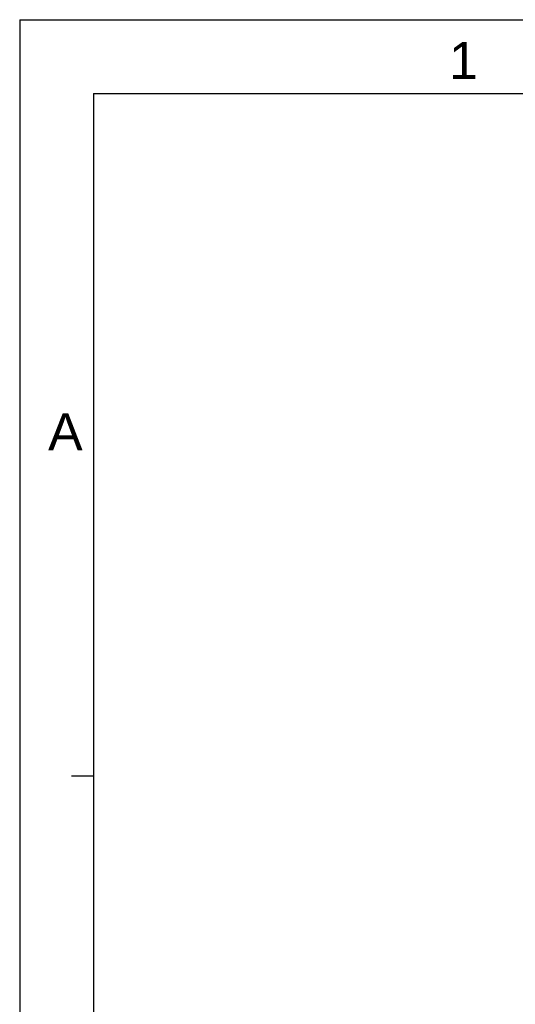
# Model space of a CAD drawing. Extents: x -84 to 546, y -98 to 348.
# Tile 3 of 17: x -84 to 17, y 148 to 348. Entities that reach past the tile are written whole.
import ezdxf
from ezdxf.enums import TextEntityAlignment as Align

# ---------------------------------------------------------------- set-up
doc = ezdxf.new("R2010")
doc.units = 0
doc.header["$LTSCALE"] = 23.1
doc.header["$MEASUREMENT"] = 0
doc.layers.add('DRAWING FRAME', color=1, linetype='CONTINUOUS')
doc.styles.add('ARIAL', font='ARIAL.TTF')

msp = doc.modelspace()

# ---------------------------------------------------------------- linework, layer by layer
at = {"layer": 'DRAWING FRAME', "color": 4}
for q in [(546.14342, 347.561294), (-83.85658, -97.938706)]:
    msp.add_line((-83.85658, 347.561294), q, dxfattribs=at)
at = {"layer": 'DRAWING FRAME', "color": 3}
for p, q in [((-68.85658, 332.561294), (531.14342, 332.561294)), ((-68.85658, 332.561294), (-68.85658, -82.938706)), ((-68.85658, 194.061294), (-73.35658, 194.061294))]:
    msp.add_line(p, q, dxfattribs=at)

# ---------------------------------------------------------------- texts
at = {"layer": 'DRAWING FRAME', "color": 1, "style": 'ARIAL'}
for s, p in [('1', (6.152395, 339.30435)), ('A', (-74.594015, 263.954309))]:
    msp.add_text(s, height=7.5, dxfattribs=at).set_placement(p, align=Align.MIDDLE)

doc.saveas('drawing.dxf')
